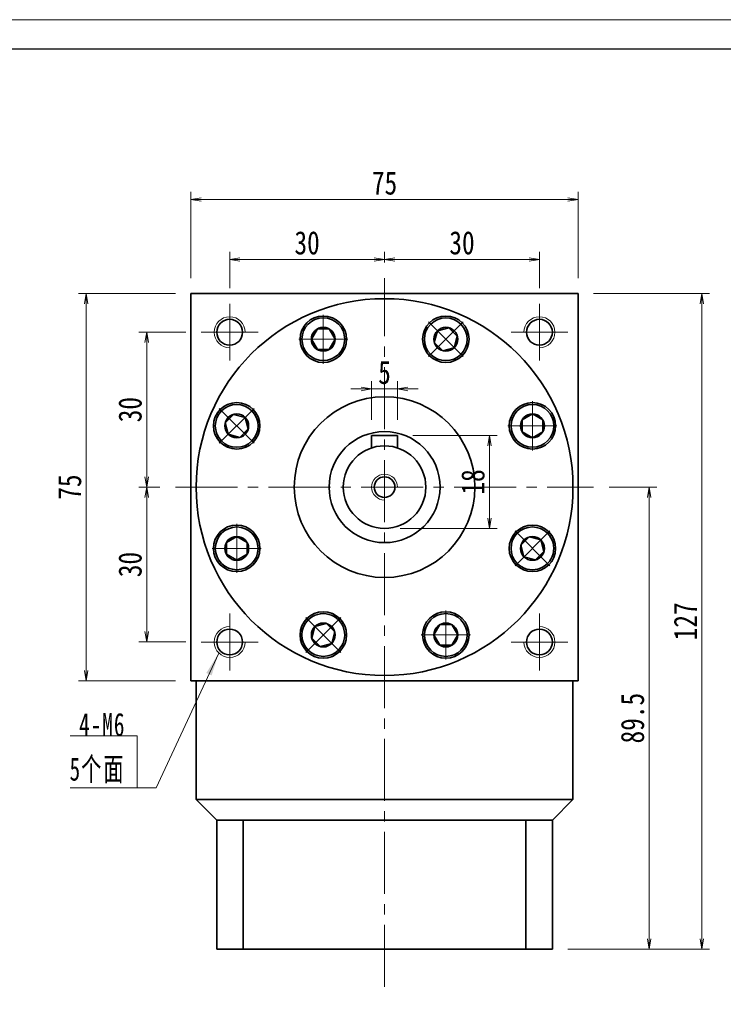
# Model space of a CAD drawing. Header units: millimetres. Extents: x -2 to 495, y 0 to 339.
# Tile 3 of 3: x 228 to 364, y 148 to 339. Entities that reach past the tile are written whole.
import ezdxf

# ---------------------------------------------------------------- set-up
doc = ezdxf.new("R2010")
doc.units = ezdxf.units.MM
doc.linetypes.add('点画线', pattern=[18, 12, -2, 2, -2])
for name, color, linetype, lineweight in [('中心线层', 1, '点画线', 18), ('图框_外框线', 7, 'Continuous', 18), ('尺寸线层', 3, 'Continuous', 18), ('粗实线层', 7, 'Continuous', 35)]:
    doc.layers.add(name, color=color, linetype=linetype, lineweight=lineweight)
doc.styles.add('宋体', font='txt', dxfattribs={"width": 0.8})
doc.styles.add('标准', font='txt', dxfattribs={"width": 0.667})
doc.dimstyles.new('A水平标注$0', dxfattribs={"dimtxt": 3.5, "dimasz": 2, "dimexe": 1.5, "dimexo": 3, "dimgap": 1.1, "dimtad": 1, "dimtoh": 1, "dimdec": 4, "dimdsep": 46, "dimtxsty": '宋体', "dimblk": 'OPEN', "dimcen": 3, "dimclrd": 3, "dimclre": 3, "dimclrt": 6, "dimadec": 0, "dimazin": 0, "dimtm": 1e-09, "dimtfac": 1, "dimtdec": 4, "dimtix": 1, "dimtmove": 0, "dimatfit": 3, "dimldrblk": 'OPEN', "dimfxl": 0, "dimlwd": 13, "dimlwe": 13, "dimarcsym": 0})

# ---------------------------------------------------------------- blocks, each defined once
blk = doc.blocks.new('_Open')
at = {"color": 0, "linetype": 'ByBlock', "lineweight": -2}
for p, q in [((-1, 0.167), (0, 0)), ((-1, -0.167), (0, 0)), ((0, 0), (-1, 0))]:
    blk.add_line(p, q, dxfattribs=at)
blk = doc.blocks.new('*D13')
at = {"layer": 'Defpoints', "color": 0}
for p in [(268.5, 292.31), (298.5, 288.72), (268.5, 283.72)]:
    blk.add_point(p, dxfattribs=at)
at = {"layer": '尺寸线层', "color": 3, "lineweight": 13}
for p, q in [((268.5, 286.72), (268.5, 293.81)), ((298.5, 291.72), (298.5, 293.81)), ((296.5, 292.31), (270.5, 292.31))]:
    blk.add_line(p, q, dxfattribs=at)
at = {"layer": '尺寸线层', "color": 3, "lineweight": 13, "xscale": 2, "yscale": 2, "zscale": 2, "rotation": 180}
blk.add_blockref('_Open', (268.5, 292.31), dxfattribs=at)
at = {"layer": '尺寸线层', "color": 3, "lineweight": 13, "xscale": 2, "yscale": 2, "zscale": 2}
blk.add_blockref('_Open', (298.5, 292.31), dxfattribs=at)
at = {"layer": '尺寸线层', "color": 6, "insert": (283.5, 295.51), "char_height": 4.5, "attachment_point": 5, "style": '宋体'}
blk.add_mtext('30', dxfattribs=at)
blk = doc.blocks.new('*D14')
at = {"layer": 'Defpoints', "color": 0}
for p in [(328.5, 292.31), (298.5, 288.72), (328.5, 283.72)]:
    blk.add_point(p, dxfattribs=at)
at = {"layer": '尺寸线层', "color": 3, "lineweight": 13}
for p, q in [((298.5, 291.72), (298.5, 293.81)), ((328.5, 286.72), (328.5, 293.81)), ((300.5, 292.31), (326.5, 292.31))]:
    blk.add_line(p, q, dxfattribs=at)
at = {"layer": '尺寸线层', "color": 3, "lineweight": 13, "xscale": 2, "yscale": 2, "zscale": 2}
for p, rotation in [((298.5, 292.31), 179.9999999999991), ((328.5, 292.31), 359.9999999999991)]:
    blk.add_blockref('_Open', p, dxfattribs=dict(at, rotation=rotation))
at = {"layer": '尺寸线层', "color": 6, "insert": (313.5, 295.51), "char_height": 4.5, "attachment_point": 5, "style": '宋体'}
blk.add_mtext('30', dxfattribs=at)
blk = doc.blocks.new('*D15')
at = {"layer": 'Defpoints', "color": 0}
for p in [(261, 303.92), (261, 285.72), (336, 285.72)]:
    blk.add_point(p, dxfattribs=at)
at = {"layer": '尺寸线层', "color": 3, "lineweight": 13}
for p, q in [((261, 288.72), (261, 305.42)), ((336, 288.72), (336, 305.42)), ((334, 303.92), (263, 303.92))]:
    blk.add_line(p, q, dxfattribs=at)
at = {"layer": '尺寸线层', "color": 3, "lineweight": 13, "xscale": 2, "yscale": 2, "zscale": 2, "rotation": 180}
blk.add_blockref('_Open', (261, 303.92), dxfattribs=at)
at = {"layer": '尺寸线层', "color": 3, "lineweight": 13, "xscale": 2, "yscale": 2, "zscale": 2}
blk.add_blockref('_Open', (336, 303.92), dxfattribs=at)
at = {"layer": '尺寸线层', "color": 6, "insert": (298.5, 307.09), "char_height": 4.5, "attachment_point": 5, "style": '宋体'}
blk.add_mtext('75', dxfattribs=at)
blk = doc.blocks.new('*D16')
at = {"layer": 'Defpoints', "color": 0}
for p in [(261, 285.72), (240.69, 210.72), (261, 210.72)]:
    blk.add_point(p, dxfattribs=at)
at = {"layer": '尺寸线层', "color": 3, "lineweight": 13}
for p, q in [((258, 285.72), (239.19, 285.72)), ((240.69, 283.72), (240.69, 212.72)), ((258, 210.72), (239.19, 210.72))]:
    blk.add_line(p, q, dxfattribs=at)
at = {"layer": '尺寸线层', "color": 3, "lineweight": 13, "xscale": 2, "yscale": 2, "zscale": 2}
for p, rotation in [((240.69, 285.72), 90), ((240.69, 210.72), 270)]:
    blk.add_blockref('_Open', p, dxfattribs=dict(at, rotation=rotation))
at = {"layer": '尺寸线层', "color": 6, "insert": (237.52, 248.22), "char_height": 4.5, "attachment_point": 5, "rotation": 90, "style": '宋体'}
blk.add_mtext('75', dxfattribs=at)
blk = doc.blocks.new('*D17')
at = {"layer": 'Defpoints', "color": 0}
for p in [(263, 278.22), (252.43, 248.22), (258, 248.22)]:
    blk.add_point(p, dxfattribs=at)
at = {"layer": '尺寸线层', "color": 3, "lineweight": 13}
for p, q in [((260, 278.22), (250.93, 278.22)), ((252.43, 276.22), (252.43, 250.22)), ((255, 248.22), (250.93, 248.22))]:
    blk.add_line(p, q, dxfattribs=at)
at = {"layer": '尺寸线层', "color": 3, "lineweight": 13, "xscale": 2, "yscale": 2, "zscale": 2}
for p, rotation in [((252.43, 278.22), 90), ((252.43, 248.22), 270)]:
    blk.add_blockref('_Open', p, dxfattribs=dict(at, rotation=rotation))
at = {"layer": '尺寸线层', "color": 6, "insert": (249.23, 263.22), "char_height": 4.5, "attachment_point": 5, "rotation": 90, "style": '宋体'}
blk.add_mtext('30', dxfattribs=at)
blk = doc.blocks.new('*D18')
at = {"layer": 'Defpoints', "color": 0}
for p in [(258, 248.22), (252.43, 218.22), (263, 218.22)]:
    blk.add_point(p, dxfattribs=at)
at = {"layer": '尺寸线层', "color": 3, "lineweight": 13}
for p, q in [((255, 248.22), (250.93, 248.22)), ((252.43, 246.22), (252.43, 220.22)), ((260, 218.22), (250.93, 218.22))]:
    blk.add_line(p, q, dxfattribs=at)
at = {"layer": '尺寸线层', "color": 3, "lineweight": 13, "xscale": 2, "yscale": 2, "zscale": 2}
for p, rotation in [((252.43, 248.22), 90), ((252.43, 218.22), 270)]:
    blk.add_blockref('_Open', p, dxfattribs=dict(at, rotation=rotation))
at = {"layer": '尺寸线层', "color": 6, "insert": (249.23, 233.22), "char_height": 4.5, "attachment_point": 5, "rotation": 90, "style": '宋体'}
blk.add_mtext('30', dxfattribs=at)
blk = doc.blocks.new('*X5')
at = {"layer": '尺寸线层', "linetype": 'Continuous'}
blk.add_hatch(color=0, dxfattribs=at).paths.add_polyline_path([(15.81, 26.08), (14.42, 21.77), (13.4, 22.24)], flags=0)
at = {"layer": '尺寸线层', "color": 0, "linetype": 'Continuous'}
blk.add_line((15.81, 26.08), (3.67, 0), dxfattribs=at)
at = {"layer": '尺寸线层', "color": 0}
for p, q in [((0, 10.09), (-12.97, 10.09)), ((0, 0), (0, 10.09)), ((0, 0), (-12.97, 0)), ((3.67, 0), (0, 0))]:
    blk.add_line(p, q, dxfattribs=at)
at = {"layer": '尺寸线层', "color": 0, "insert": (-2.25, 0.9), "char_height": 4.5, "width": 19.9754, "attachment_point": 9, "line_spacing_factor": 1.15057, "style": '标准'}
blk.add_mtext('\\T1.1;4-M6\\P5个面', dxfattribs=at)
blk = doc.blocks.new('*X6')
at = {"layer": '中心线层', "linetype": '点画线', "lineweight": 18}
for p, q in [((0, -4.76), (0, 4.76)), ((-4.76, 0), (4.76, 0))]:
    blk.add_line(p, q, dxfattribs=at)
at = {"layer": '粗实线层'}
for p, q in [((-2.31, 0), (-1.15, 2)), ((-1.15, 2), (1.15, 2)), ((2.31, 0), (1.15, 2)), ((2.31, 0), (1.15, 2)), ((-2.31, 0), (-1.15, -2)), ((2.31, 0), (1.15, -2)), ((-1.15, -2), (1.15, -2))]:
    blk.add_line(p, q, dxfattribs=at)
blk.add_circle((0, 0), 2.31, dxfattribs=at)
for start, end in [(0, 180), (180, 360)]:
    blk.add_arc((0, 0), 4.14, start, end, dxfattribs=at)
blk = doc.blocks.new('*D19')
at = {"layer": 'Defpoints', "color": 0}
for p in [(339, 248.22), (331, 158.72), (349.75, 158.72)]:
    blk.add_point(p, dxfattribs=at)
at = {"layer": '尺寸线层', "color": 3, "lineweight": 13}
for p, q in [((342, 248.22), (351.25, 248.22)), ((349.75, 246.22), (349.75, 160.72)), ((334, 158.72), (351.25, 158.72))]:
    blk.add_line(p, q, dxfattribs=at)
at = {"layer": '尺寸线层', "color": 3, "lineweight": 13, "xscale": 2, "yscale": 2, "zscale": 2}
for p, rotation in [((349.75, 248.22), 90), ((349.75, 158.72), 270)]:
    blk.add_blockref('_Open', p, dxfattribs=dict(at, rotation=rotation))
at = {"layer": '尺寸线层', "color": 6, "insert": (346.55, 203.47), "char_height": 4.5, "attachment_point": 5, "rotation": 90, "style": '宋体'}
blk.add_mtext('89.5', dxfattribs=at)
blk = doc.blocks.new('*D20')
at = {"layer": 'Defpoints', "color": 0}
for p in [(336, 285.72), (331, 158.72), (359.94, 158.72)]:
    blk.add_point(p, dxfattribs=at)
at = {"layer": '尺寸线层', "color": 3, "lineweight": 13}
for p, q in [((339, 285.72), (361.44, 285.72)), ((359.94, 283.72), (359.94, 160.72)), ((334, 158.72), (361.44, 158.72))]:
    blk.add_line(p, q, dxfattribs=at)
at = {"layer": '尺寸线层', "color": 3, "lineweight": 13, "xscale": 2, "yscale": 2, "zscale": 2}
for p, rotation in [((359.94, 285.72), 90), ((359.94, 158.72), 270)]:
    blk.add_blockref('_Open', p, dxfattribs=dict(at, rotation=rotation))
at = {"layer": '尺寸线层', "color": 6, "insert": (356.76, 222.22), "char_height": 4.5, "attachment_point": 5, "rotation": 90, "style": '宋体'}
blk.add_mtext('127', dxfattribs=at)
blk = doc.blocks.new('*D21')
at = {"layer": 'Defpoints', "color": 0}
for p in [(301, 258.22), (298.5, 240.22), (318.84, 240.22)]:
    blk.add_point(p, dxfattribs=at)
at = {"layer": '尺寸线层', "color": 3, "lineweight": 13}
for p, q in [((304, 258.22), (320.34, 258.22)), ((318.84, 256.22), (318.84, 242.22)), ((301.5, 240.22), (320.34, 240.22))]:
    blk.add_line(p, q, dxfattribs=at)
at = {"layer": '尺寸线层', "color": 3, "lineweight": 13, "xscale": 2, "yscale": 2, "zscale": 2}
for p, rotation in [((318.84, 258.22), 90), ((318.84, 240.22), 270)]:
    blk.add_blockref('_Open', p, dxfattribs=dict(at, rotation=rotation))
at = {"layer": '尺寸线层', "color": 6, "insert": (315.64, 249.22), "char_height": 4.5, "attachment_point": 5, "rotation": 90, "style": '宋体'}
blk.add_mtext('18', dxfattribs=at)
blk = doc.blocks.new('*D22')
at = {"layer": 'Defpoints', "color": 0}
for p in [(296, 267.23), (296, 258.22), (301, 258.22)]:
    blk.add_point(p, dxfattribs=at)
at = {"layer": '尺寸线层', "color": 3, "lineweight": 13}
for p, q in [((294, 267.23), (292, 267.23)), ((296, 261.22), (296, 268.73)), ((301, 267.23), (296, 267.23)), ((301, 261.22), (301, 268.73)), ((303, 267.23), (305, 267.23))]:
    blk.add_line(p, q, dxfattribs=at)
at = {"layer": '尺寸线层', "color": 3, "lineweight": 13, "xscale": 2, "yscale": 2, "zscale": 2}
blk.add_blockref('_Open', (296, 267.23), dxfattribs=at)
at = {"layer": '尺寸线层', "color": 3, "lineweight": 13, "xscale": 2, "yscale": 2, "zscale": 2, "rotation": 180}
blk.add_blockref('_Open', (301, 267.23), dxfattribs=at)
at = {"layer": '尺寸线层', "color": 6, "insert": (298.5, 270.41), "char_height": 4.5, "attachment_point": 5, "style": '宋体'}
blk.add_mtext('5', dxfattribs=at)

msp = doc.modelspace()

# ---------------------------------------------------------------- linework, layer by layer
at = {"layer": '中心线层'}
for p, q in [((298.50098, 151.43151), (298.50098, 288.7162)), ((268.50098, 272.7162), (268.50098, 283.7162)), ((328.50098, 283.7162), (328.50098, 272.7162)), ((263.00098, 278.2162), (274.00098, 278.2162)), ((323.00098, 278.2162), (334.00098, 278.2162)), ((258.00098, 248.2162), (339.00098, 248.2162)), ((268.50098, 212.7162), (268.50098, 223.7162)), ((328.50098, 223.7162), (328.50098, 212.7162)), ((274.00098, 218.2162), (263.00098, 218.2162)), ((334.00098, 218.2162), (323.00098, 218.2162))]:
    msp.add_line(p, q, dxfattribs=at)
at = {"layer": '粗实线层'}
for p, q in [((261.00098, 285.7162), (336.00098, 285.7162)), ((261.00098, 284.8162), (261.00098, 285.7162)), ((261.00098, 285.7162), (261.00098, 210.7162)), ((336.00098, 285.7162), (336.00098, 210.7162)), ((301.00098, 258.2162), (296.00098, 258.2162)), ((296.00098, 258.2162), (296.00098, 255.81554)), ((301.00098, 258.2162), (301.00098, 255.81554)), ((261.00098, 210.7162), (336.00098, 210.7162)), ((262.00098, 187.7162), (262.00098, 210.7162)), ((335.00098, 187.7162), (335.00098, 210.7162)), ((262.00098, 187.7162), (335.00098, 187.7162)), ((266.00098, 183.7162), (262.00098, 187.7162)), ((331.00098, 183.7162), (335.00098, 187.7162)), ((266.00098, 183.7162), (266.00098, 158.7162)), ((331.00098, 183.7162), (266.00098, 183.7162)), ((271.11485, 158.7162), (271.11485, 183.7162)), ((325.8871, 158.7162), (325.8871, 183.7162)), ((331.00098, 158.7162), (331.00098, 183.7162)), ((266.00098, 158.7162), (331.00098, 158.7162))]:
    msp.add_line(p, q, dxfattribs=at)
for centre, radius in [((268.50098, 278.2162), 2.5), ((286.63779, 276.85647), 4.5), ((310.36416, 276.85647), 4.5), ((328.50098, 278.2162), 2.5), ((298.50098, 248.2162), 17.5), ((269.86071, 260.07939), 4.5), ((327.14124, 260.07939), 4.5), ((298.50098, 248.2162), 10.75), ((298.50098, 248.2162), 8), ((298.50098, 248.2162), 2), ((269.86071, 236.35301), 4.5), ((327.14124, 236.35301), 4.5), ((286.63779, 219.57593), 4.5), ((310.36416, 219.57593), 4.5), ((268.50098, 218.2162), 2.5), ((328.50098, 218.2162), 2.5)]:
    msp.add_circle(centre, radius, dxfattribs=at)
at = {"layer": '粗实线层', "lineweight": 18}
for centre, radius, start, end in [((268.50098, 278.2162), 3, 360, 270), ((328.50098, 278.2162), 3, 270, 180), ((298.50098, 248.2162), 2.5, 0, 270), ((268.50098, 218.2162), 3, 90, 360), ((328.50098, 218.2162), 3, 180, 90)]:
    msp.add_arc(centre, radius, start, end, dxfattribs=at)

# ---------------------------------------------------------------- block references
at = {"layer": '尺寸线层'}
msp.add_blockref('*X5', (250.5718, 189.96993), dxfattribs=at)

# ---------------------------------------------------------------- dimensions: what is measured, and where the dimension line sits
for base, p1, p2, picture, middle in [((261.00098, 303.91874), (336.00098, 285.7162), (261.00098, 285.7162), '*D15', (298.50098, 307.09332)), ((268.50098, 292.30882), (298.50098, 288.7162), (268.50098, 283.7162), '*D13', (283.50098, 295.50854)), ((328.50098, 292.30882), (298.50098, 288.7162), (328.50098, 283.7162), '*D14', (313.50098, 295.50854)), ((296.00098, 267.23442), (301.00098, 258.2162), (296.00098, 258.2162), '*D22', (298.50098, 270.40901))]:
    dim = msp.add_linear_dim(base=base, p1=p1, p2=p2, dimstyle='A水平标注$0', override={"dimtxt": 4.5, "dimgap": 1, "dimblk": 'Open', "dimtfill": 1, "dimtfillclr": 256}, dxfattribs=at)
    dim.commit()
    dim.dimension.update_dxf_attribs({"geometry": picture, "text_midpoint": middle})
for base, p1, p2, picture, middle in [((240.6945, 210.7162), (261.00098, 285.7162), (261.00098, 210.7162), '*D16', (237.51992, 248.2162)), ((252.42859, 248.2162), (263.00098, 278.2162), (258.00098, 248.2162), '*D17', (249.22887, 263.2162)), ((318.84241, 240.2162), (301.00098, 258.2162), (298.50098, 240.2162), '*D21', (315.64269, 249.2162)), ((252.42859, 218.2162), (258.00098, 248.2162), (263.00098, 218.2162), '*D18', (249.22887, 233.2162))]:
    dim = msp.add_linear_dim(base=base, p1=p1, p2=p2, angle=270, dimstyle='A水平标注$0', override={"dimtxt": 4.5, "dimgap": 1, "dimblk": 'Open', "dimtfill": 1, "dimtfillclr": 256}, dxfattribs=at)
    dim.commit()
    dim.dimension.update_dxf_attribs({"geometry": picture, "text_midpoint": middle})

# ---------------------------------------------------------------- next in the draw order: wipeouts: each hides what was drawn before it
for points in [[(290.77779, 276.85647), (290.77772, 276.88073), (290.77751, 276.90499), (290.77715, 276.92925), (290.77665, 276.95351), (290.77601, 276.97776), (290.77523, 277.00201), (290.77431, 277.02626), (290.77324, 277.0505), (290.77203, 277.07473), (290.77068, 277.09896), (290.76919, 277.12318), (290.76756, 277.14738), (290.76578, 277.17158), (290.76386, 277.19577), (290.7618, 277.21994), (290.7596, 277.24411), (290.75726, 277.26826), (290.75478, 277.29239), (290.75215, 277.31651), (290.74938, 277.34062), (290.74647, 277.36471), (290.74343, 277.38878), (290.74024, 277.41283), (290.7369, 277.43686), (290.73343, 277.46088), (290.72982, 277.48487), (290.72607, 277.50884), (290.72217, 277.53279), (290.71814, 277.55671), (290.71397, 277.58062), (290.71397, 277.58062), (290.6759, 277.7693), (290.6291, 277.95602), (290.57368, 278.14036), (290.50975, 278.32192), (290.43744, 278.50031), (290.35693, 278.67515), (290.26837, 278.84606), (290.17196, 279.01267), (290.06792, 279.17462), (289.95646, 279.33155), (289.83782, 279.48313), (289.71227, 279.62904), (289.58007, 279.76895), (289.44151, 279.90257), (289.29689, 280.0296), (289.14652, 280.14977), (288.99073, 280.26283), (288.82985, 280.36851), (288.66423, 280.46661), (288.49423, 280.5569), (288.32022, 280.63919), (288.14257, 280.71331), (287.96167, 280.77909), (287.7779, 280.83638), (287.59168, 280.88508), (287.40338, 280.92506), (287.21344, 280.95625), (287.02225, 280.97858), (286.83023, 280.99199), (286.63779, 280.99647), (286.63779, 280.99647), (286.44535, 280.99199), (286.25333, 280.97858), (286.06214, 280.95625), (285.8722, 280.92506), (285.6839, 280.88508), (285.49768, 280.83638), (285.31391, 280.77909), (285.13301, 280.71331), (284.95536, 280.63919), (284.78135, 280.5569), (284.61135, 280.46661), (284.44573, 280.36851), (284.28485, 280.26283), (284.12906, 280.14977), (283.97869, 280.0296), (283.83407, 279.90257), (283.69551, 279.76895), (283.56331, 279.62904), (283.43776, 279.48313), (283.31912, 279.33155), (283.20766, 279.17462), (283.10362, 279.01267), (283.00721, 278.84606), (282.91865, 278.67515), (282.83814, 278.50031), (282.76583, 278.32192), (282.7019, 278.14036), (282.64648, 277.95602), (282.59968, 277.7693), (282.56161, 277.58062), (282.56161, 277.58062), (282.55744, 277.55671), (282.55341, 277.53279), (282.54951, 277.50884), (282.54576, 277.48487), (282.54215, 277.46088), (282.53868, 277.43686), (282.53534, 277.41283), (282.53215, 277.38878), (282.52911, 277.36471), (282.5262, 277.34062), (282.52343, 277.31651), (282.5208, 277.29239), (282.51832, 277.26826), (282.51598, 277.24411), (282.51378, 277.21994), (282.51172, 277.19577), (282.5098, 277.17158), (282.50802, 277.14738), (282.50639, 277.12318), (282.5049, 277.09896), (282.50355, 277.07473), (282.50234, 277.0505), (282.50127, 277.02626), (282.50035, 277.00201), (282.49957, 276.97776), (282.49893, 276.95351), (282.49843, 276.92925), (282.49807, 276.90499), (282.49786, 276.88073), (282.49779, 276.85647), (282.49779, 276.85647), (282.50346, 276.63979), (282.52047, 276.42372), (282.54876, 276.20883), (282.58826, 275.99571), (282.63886, 275.78495), (282.70042, 275.57714), (282.77277, 275.37282), (282.85571, 275.17258), (282.94902, 274.97694), (283.05244, 274.78647), (283.16569, 274.60166), (283.28846, 274.42303), (283.42041, 274.25108), (283.56117, 274.08626), (283.71037, 273.92904), (283.86759, 273.77985), (284.0324, 273.63908), (284.20436, 273.50714), (284.38298, 273.38437), (284.56779, 273.27112), (284.75827, 273.1677), (284.9539, 273.07439), (285.15415, 272.99144), (285.35846, 272.91909), (285.56628, 272.85753), (285.77704, 272.80693), (285.99015, 272.76744), (286.20504, 272.73914), (286.42112, 272.72214), (286.63779, 272.71647), (286.63779, 272.71647), (286.85446, 272.72214), (287.07054, 272.73914), (287.28543, 272.76744), (287.49854, 272.80693), (287.7093, 272.85753), (287.91712, 272.91909), (288.12143, 272.99144), (288.32168, 273.07439), (288.51731, 273.1677), (288.70779, 273.27112), (288.8926, 273.38437), (289.07122, 273.50714), (289.24318, 273.63908), (289.40799, 273.77985), (289.56521, 273.92904), (289.71441, 274.08626), (289.85517, 274.25108), (289.98712, 274.42303), (290.10989, 274.60166), (290.22314, 274.78647), (290.32656, 274.97694), (290.41987, 275.17258), (290.50281, 275.37282), (290.57516, 275.57714), (290.63672, 275.78495), (290.68732, 275.99571), (290.72682, 276.20883), (290.75511, 276.42372), (290.77212, 276.63979)], [(313.29158, 273.92904), (313.30869, 273.94625), (313.3257, 273.96356), (313.3426, 273.98096), (313.3594, 273.99847), (313.3761, 274.01607), (313.39269, 274.03377), (313.40918, 274.05157), (313.42557, 274.06946), (313.44185, 274.08745), (313.45803, 274.10554), (313.4741, 274.12372), (313.49006, 274.14199), (313.50591, 274.16036), (313.52166, 274.17882), (313.5373, 274.19737), (313.55283, 274.21601), (313.56825, 274.23474), (313.58356, 274.25356), (313.59876, 274.27248), (313.61385, 274.29148), (313.62882, 274.31057), (313.64369, 274.32974), (313.65844, 274.34901), (313.67308, 274.36836), (313.6876, 274.38779), (313.70201, 274.40731), (313.71631, 274.42692), (313.73049, 274.4466), (313.74456, 274.46637), (313.75851, 274.48623), (313.75851, 274.48623), (313.86501, 274.64656), (313.96395, 274.81168), (314.0551, 274.98122), (314.13828, 275.15481), (314.2133, 275.33208), (314.28, 275.51264), (314.33823, 275.69611), (314.38787, 275.88209), (314.42881, 276.07018), (314.46096, 276.25996), (314.48426, 276.45104), (314.49866, 276.64299), (314.50411, 276.8354), (314.50061, 277.02786), (314.48818, 277.21994), (314.46682, 277.41125), (314.4366, 277.60135), (314.39757, 277.78984), (314.34983, 277.97631), (314.29347, 278.16037), (314.22861, 278.3416), (314.1554, 278.51962), (314.074, 278.69405), (313.98457, 278.86451), (313.88732, 279.03062), (313.78245, 279.19204), (313.67019, 279.34841), (313.55079, 279.49938), (313.42449, 279.64465), (313.29158, 279.78389), (313.29158, 279.78389), (313.15235, 279.9168), (313.00708, 280.04309), (312.8561, 280.1625), (312.69974, 280.27475), (312.53832, 280.37962), (312.37221, 280.47687), (312.20175, 280.5663), (312.02732, 280.64771), (311.8493, 280.72092), (311.66806, 280.78577), (311.48401, 280.84213), (311.29754, 280.88988), (311.10904, 280.9289), (310.91894, 280.95913), (310.72764, 280.98048), (310.53555, 280.99292), (310.3431, 280.99641), (310.15068, 280.99096), (309.95873, 280.97657), (309.76766, 280.95327), (309.57788, 280.92111), (309.38979, 280.88017), (309.20381, 280.83053), (309.02034, 280.7723), (308.83978, 280.7056), (308.66251, 280.63058), (308.48892, 280.54741), (308.31938, 280.45625), (308.15426, 280.35731), (307.99392, 280.25081), (307.99392, 280.25081), (307.97407, 280.23686), (307.9543, 280.22279), (307.93461, 280.20861), (307.91501, 280.19432), (307.89549, 280.1799), (307.87605, 280.16538), (307.8567, 280.15074), (307.83744, 280.13599), (307.81826, 280.12112), (307.79918, 280.10615), (307.78017, 280.09106), (307.76126, 280.07586), (307.74244, 280.06055), (307.72371, 280.04513), (307.70506, 280.0296), (307.68651, 280.01396), (307.66805, 279.99822), (307.64969, 279.98236), (307.63141, 279.9664), (307.61323, 279.95033), (307.59515, 279.93415), (307.57716, 279.91787), (307.55927, 279.90149), (307.54147, 279.885), (307.52377, 279.8684), (307.50617, 279.8517), (307.48866, 279.8349), (307.47125, 279.818), (307.45395, 279.80099), (307.43674, 279.78389), (307.43674, 279.78389), (307.28754, 279.62667), (307.14678, 279.46185), (307.01483, 279.2899), (306.89207, 279.11127), (306.77882, 278.92647), (306.6754, 278.73599), (306.58208, 278.54036), (306.49914, 278.34011), (306.42679, 278.1358), (306.36523, 277.92798), (306.31463, 277.71722), (306.27513, 277.5041), (306.24684, 277.28921), (306.22984, 277.07314), (306.22416, 276.85647), (306.22984, 276.63979), (306.24684, 276.42372), (306.27513, 276.20883), (306.31463, 275.99571), (306.36523, 275.78495), (306.42679, 275.57714), (306.49914, 275.37282), (306.58208, 275.17258), (306.6754, 274.97694), (306.77882, 274.78647), (306.89207, 274.60166), (307.01483, 274.42303), (307.14678, 274.25108), (307.28754, 274.08626), (307.43674, 273.92904), (307.43674, 273.92904), (307.59396, 273.77985), (307.75878, 273.63908), (307.93073, 273.50714), (308.10936, 273.38437), (308.29416, 273.27112), (308.48464, 273.1677), (308.68027, 273.07439), (308.88052, 272.99144), (309.08483, 272.91909), (309.29265, 272.85753), (309.50341, 272.80693), (309.71652, 272.76744), (309.93142, 272.73914), (310.14749, 272.72214), (310.36416, 272.71647), (310.58083, 272.72214), (310.79691, 272.73914), (311.0118, 272.76744), (311.22492, 272.80693), (311.43567, 272.85753), (311.64349, 272.91909), (311.84781, 272.99144), (312.04805, 273.07439), (312.24368, 273.1677), (312.43416, 273.27112), (312.61897, 273.38437), (312.79759, 273.50714), (312.96955, 273.63908), (313.13436, 273.77985)], [(272.78813, 263.00681), (272.77093, 263.02391), (272.75362, 263.04092), (272.73621, 263.05782), (272.71871, 263.07462), (272.70111, 263.09132), (272.6834, 263.10792), (272.66561, 263.12441), (272.64771, 263.14079), (272.62972, 263.15708), (272.61164, 263.17325), (272.59346, 263.18932), (272.57519, 263.20528), (272.55682, 263.22114), (272.53836, 263.23688), (272.51981, 263.25252), (272.50117, 263.26805), (272.48244, 263.28347), (272.46361, 263.29878), (272.4447, 263.31398), (272.4257, 263.32907), (272.40661, 263.34405), (272.38743, 263.35891), (272.36817, 263.37366), (272.34882, 263.3883), (272.32938, 263.40283), (272.30986, 263.41724), (272.29026, 263.43153), (272.27057, 263.44571), (272.2508, 263.45978), (272.23095, 263.47373), (272.23095, 263.47373), (272.07061, 263.58023), (271.90549, 263.67917), (271.73596, 263.77033), (271.56237, 263.8535), (271.3851, 263.92852), (271.20453, 263.99522), (271.02106, 264.05345), (270.83508, 264.10309), (270.647, 264.14403), (270.45721, 264.17619), (270.26614, 264.19949), (270.07419, 264.21388), (269.88178, 264.21933), (269.68932, 264.21584), (269.49723, 264.2034), (269.30593, 264.18205), (269.11583, 264.15182), (268.92734, 264.1128), (268.74086, 264.06505), (268.55681, 264.00869), (268.37558, 263.94384), (268.19755, 263.87063), (268.02312, 263.78922), (267.85267, 263.6998), (267.68655, 263.60254), (267.52514, 263.49767), (267.36877, 263.38542), (267.21779, 263.26601), (267.07253, 263.13972), (266.93329, 263.00681), (266.93329, 263.00681), (266.80038, 262.86757), (266.67409, 262.7223), (266.55468, 262.57133), (266.44242, 262.41496), (266.33755, 262.25355), (266.2403, 262.08743), (266.15088, 261.91697), (266.06947, 261.74255), (265.99626, 261.56452), (265.93141, 261.38329), (265.87504, 261.19923), (265.8273, 261.01276), (265.78827, 260.82427), (265.75805, 260.63417), (265.7367, 260.44286), (265.72426, 260.25078), (265.72076, 260.05832), (265.72622, 259.86591), (265.74061, 259.67396), (265.76391, 259.48288), (265.79606, 259.2931), (265.83701, 259.10501), (265.88665, 258.91904), (265.94488, 258.73557), (266.01158, 258.555), (266.08659, 258.37773), (266.16977, 258.20414), (266.26093, 258.0346), (266.35986, 257.86949), (266.46637, 257.70915), (266.46637, 257.70915), (266.48032, 257.68929), (266.49438, 257.66952), (266.50856, 257.64984), (266.52286, 257.63023), (266.53727, 257.61071), (266.5518, 257.59128), (266.56644, 257.57193), (266.58119, 257.55266), (266.59605, 257.53349), (266.61103, 257.5144), (266.62612, 257.4954), (266.64132, 257.47649), (266.65663, 257.45766), (266.67205, 257.43893), (266.68758, 257.42029), (266.70321, 257.40174), (266.71896, 257.38328), (266.73482, 257.36491), (266.75078, 257.34664), (266.76685, 257.32846), (266.78302, 257.31037), (266.7993, 257.29238), (266.81569, 257.27449), (266.83218, 257.25669), (266.84877, 257.23899), (266.86547, 257.22139), (266.88227, 257.20388), (266.89918, 257.18648), (266.91618, 257.16917), (266.93329, 257.15196), (266.93329, 257.15196), (267.09051, 257.00277), (267.25532, 256.862), (267.42728, 256.73006), (267.60591, 256.60729), (267.79071, 256.49404), (267.98119, 256.39062), (268.17682, 256.29731), (268.37707, 256.21436), (268.58138, 256.14201), (268.7892, 256.08045), (268.99996, 256.02986), (269.21307, 255.99036), (269.42796, 255.96207), (269.64404, 255.94506), (269.86071, 255.93939), (270.07738, 255.94506), (270.29346, 255.96207), (270.50835, 255.99036), (270.72147, 256.02986), (270.93222, 256.08045), (271.14004, 256.14201), (271.34435, 256.21436), (271.5446, 256.29731), (271.74023, 256.39062), (271.93071, 256.49404), (272.11552, 256.60729), (272.29414, 256.73006), (272.4661, 256.862), (272.63091, 257.00277), (272.78813, 257.15196), (272.78813, 257.15196), (272.93733, 257.30919), (273.0781, 257.474), (273.21004, 257.64596), (273.33281, 257.82458), (273.44606, 258.00939), (273.54948, 258.19987), (273.64279, 258.3955), (273.72573, 258.59574), (273.79808, 258.80006), (273.85964, 259.00788), (273.91024, 259.21863), (273.94974, 259.43175), (273.97803, 259.64664), (273.99504, 259.86272), (274.00071, 260.07939), (273.99504, 260.29606), (273.97803, 260.51213), (273.94974, 260.72703), (273.91024, 260.94014), (273.85964, 261.1509), (273.79808, 261.35872), (273.72573, 261.56303), (273.64279, 261.76328), (273.54948, 261.95891), (273.44606, 262.14939), (273.33281, 262.33419), (273.21004, 262.51282), (273.0781, 262.68477), (272.93733, 262.84959)], [(327.14124, 255.93939), (327.1655, 255.93946), (327.18977, 255.93967), (327.21403, 255.94003), (327.23829, 255.94052), (327.26254, 255.94116), (327.28679, 255.94195), (327.31104, 255.94287), (327.33528, 255.94394), (327.35951, 255.94514), (327.38373, 255.94649), (327.40795, 255.94799), (327.43216, 255.94962), (327.45636, 255.9514), (327.48055, 255.95331), (327.50472, 255.95537), (327.52888, 255.95757), (327.55303, 255.95992), (327.57717, 255.9624), (327.60129, 255.96503), (327.62539, 255.96779), (327.64948, 255.9707), (327.67355, 255.97375), (327.69761, 255.97694), (327.72164, 255.98027), (327.74565, 255.98374), (327.76965, 255.98736), (327.79362, 255.99111), (327.81757, 255.995), (327.84149, 255.99904), (327.86539, 256.00321), (327.86539, 256.00321), (328.05408, 256.04128), (328.24079, 256.08807), (328.42513, 256.1435), (328.60669, 256.20743), (328.78509, 256.27973), (328.95993, 256.36025), (329.13084, 256.44881), (329.29745, 256.54521), (329.45939, 256.64926), (329.61633, 256.76072), (329.76791, 256.87935), (329.91382, 257.00491), (330.05373, 257.13711), (330.18735, 257.27567), (330.31438, 257.42029), (330.43455, 257.57066), (330.5476, 257.72645), (330.65329, 257.88733), (330.75139, 258.05295), (330.84168, 258.22295), (330.92397, 258.39696), (330.99808, 258.57461), (331.06386, 258.75551), (331.12116, 258.93927), (331.16985, 259.1255), (331.20984, 259.31379), (331.24103, 259.50374), (331.26335, 259.69493), (331.27677, 259.88695), (331.28124, 260.07939), (331.28124, 260.07939), (331.27677, 260.27182), (331.26335, 260.46385), (331.24103, 260.65504), (331.20984, 260.84498), (331.16985, 261.03327), (331.12116, 261.2195), (331.06386, 261.40326), (330.99808, 261.58417), (330.92397, 261.76182), (330.84168, 261.93583), (330.75139, 262.10583), (330.65329, 262.27144), (330.5476, 262.43232), (330.43455, 262.58812), (330.31438, 262.73849), (330.18735, 262.88311), (330.05373, 263.02167), (329.91382, 263.15387), (329.76791, 263.27942), (329.61633, 263.39805), (329.45939, 263.50951), (329.29745, 263.61356), (329.13084, 263.70997), (328.95993, 263.79852), (328.78509, 263.87904), (328.60669, 263.95134), (328.42513, 264.01528), (328.24079, 264.0707), (328.05408, 264.1175), (327.86539, 264.15556), (327.86539, 264.15556), (327.84149, 264.15974), (327.81757, 264.16377), (327.79362, 264.16766), (327.76965, 264.17142), (327.74565, 264.17503), (327.72164, 264.1785), (327.69761, 264.18183), (327.67355, 264.18502), (327.64948, 264.18807), (327.62539, 264.19098), (327.60129, 264.19375), (327.57717, 264.19637), (327.55303, 264.19886), (327.52888, 264.2012), (327.50472, 264.2034), (327.48055, 264.20546), (327.45636, 264.20738), (327.43216, 264.20915), (327.40795, 264.21079), (327.38373, 264.21228), (327.35951, 264.21363), (327.33528, 264.21484), (327.31104, 264.2159), (327.28679, 264.21683), (327.26254, 264.21761), (327.23829, 264.21825), (327.21403, 264.21875), (327.18977, 264.2191), (327.1655, 264.21932), (327.14124, 264.21939), (327.14124, 264.21939), (326.92457, 264.21371), (326.70849, 264.19671), (326.4936, 264.16842), (326.28049, 264.12892), (326.06973, 264.07832), (325.86191, 264.01676), (325.6576, 263.94441), (325.45735, 263.86146), (325.26172, 263.76815), (325.07124, 263.66473), (324.88644, 263.55148), (324.70781, 263.42872), (324.53586, 263.29677), (324.37104, 263.15601), (324.21382, 263.00681), (324.06462, 262.84959), (323.92386, 262.68477), (323.79191, 262.51282), (323.66915, 262.33419), (323.5559, 262.14939), (323.45247, 261.95891), (323.35916, 261.76328), (323.27622, 261.56303), (323.20387, 261.35872), (323.14231, 261.1509), (323.09171, 260.94014), (323.05221, 260.72703), (323.02392, 260.51213), (323.00692, 260.29606), (323.00124, 260.07939), (323.00124, 260.07939), (323.00692, 259.86272), (323.02392, 259.64664), (323.05221, 259.43175), (323.09171, 259.21863), (323.14231, 259.00788), (323.20387, 258.80006), (323.27622, 258.59574), (323.35916, 258.3955), (323.45247, 258.19987), (323.5559, 258.00939), (323.66915, 257.82458), (323.79191, 257.64596), (323.92386, 257.474), (324.06462, 257.30919), (324.21382, 257.15196), (324.37104, 257.00277), (324.53586, 256.862), (324.70781, 256.73006), (324.88644, 256.60729), (325.07124, 256.49404), (325.26172, 256.39062), (325.45735, 256.29731), (325.6576, 256.21436), (325.86191, 256.14201), (326.06973, 256.08045), (326.28049, 256.02986), (326.4936, 255.99036), (326.70849, 255.96207), (326.92457, 255.94506)], [(269.86071, 240.49301), (269.83645, 240.49294), (269.81219, 240.49273), (269.78793, 240.49237), (269.76367, 240.49188), (269.73941, 240.49124), (269.71516, 240.49045), (269.69092, 240.48953), (269.66668, 240.48846), (269.64244, 240.48726), (269.61822, 240.48591), (269.594, 240.48441), (269.56979, 240.48278), (269.5456, 240.481), (269.52141, 240.47909), (269.49723, 240.47703), (269.47307, 240.47483), (269.44892, 240.47248), (269.42478, 240.47), (269.40066, 240.46737), (269.37656, 240.46461), (269.35247, 240.4617), (269.3284, 240.45865), (269.30435, 240.45546), (269.28031, 240.45213), (269.2563, 240.44866), (269.23231, 240.44504), (269.20834, 240.44129), (269.18439, 240.4374), (269.16046, 240.43336), (269.13656, 240.42919), (269.13656, 240.42919), (268.94787, 240.39112), (268.76116, 240.34433), (268.57682, 240.2889), (268.39526, 240.22497), (268.21686, 240.15267), (268.04202, 240.07215), (267.87112, 239.98359), (267.70451, 239.88719), (267.54256, 239.78314), (267.38563, 239.67168), (267.23404, 239.55305), (267.08814, 239.42749), (266.94822, 239.29529), (266.81461, 239.15673), (266.68758, 239.01211), (266.5674, 238.86174), (266.45435, 238.70595), (266.34866, 238.54507), (266.25057, 238.37945), (266.16028, 238.20945), (266.07798, 238.03544), (266.00387, 237.85779), (265.93809, 237.67689), (265.88079, 237.49313), (265.8321, 237.3069), (265.79212, 237.11861), (265.76093, 236.92866), (265.7386, 236.73747), (265.72519, 236.54545), (265.72071, 236.35301), (265.72071, 236.35301), (265.72519, 236.16058), (265.7386, 235.96855), (265.76093, 235.77736), (265.79212, 235.58742), (265.8321, 235.39913), (265.88079, 235.2129), (265.93809, 235.02914), (266.00387, 234.84823), (266.07798, 234.67058), (266.16028, 234.49657), (266.25057, 234.32657), (266.34866, 234.16096), (266.45435, 234.00008), (266.5674, 233.84428), (266.68758, 233.69391), (266.81461, 233.54929), (266.94822, 233.41073), (267.08814, 233.27853), (267.23404, 233.15298), (267.38563, 233.03435), (267.54256, 232.92288), (267.70451, 232.81884), (267.87112, 232.72243), (268.04202, 232.63388), (268.21686, 232.55336), (268.39526, 232.48106), (268.57682, 232.41712), (268.76116, 232.3617), (268.94787, 232.3149), (269.13656, 232.27684), (269.13656, 232.27684), (269.16046, 232.27266), (269.18439, 232.26863), (269.20834, 232.26474), (269.23231, 232.26098), (269.2563, 232.25737), (269.28031, 232.2539), (269.30435, 232.25057), (269.3284, 232.24738), (269.35247, 232.24433), (269.37656, 232.24142), (269.40066, 232.23865), (269.42478, 232.23603), (269.44892, 232.23354), (269.47307, 232.2312), (269.49723, 232.229), (269.52141, 232.22694), (269.5456, 232.22502), (269.56979, 232.22325), (269.594, 232.22161), (269.61822, 232.22012), (269.64244, 232.21877), (269.66668, 232.21756), (269.69092, 232.2165), (269.71516, 232.21557), (269.73941, 232.21479), (269.76367, 232.21415), (269.78793, 232.21365), (269.81219, 232.2133), (269.83645, 232.21308), (269.86071, 232.21301), (269.86071, 232.21301), (270.07738, 232.21869), (270.29346, 232.23569), (270.50835, 232.26398), (270.72147, 232.30348), (270.93222, 232.35408), (271.14004, 232.41564), (271.34435, 232.48799), (271.5446, 232.57094), (271.74023, 232.66425), (271.93071, 232.76767), (272.11552, 232.88092), (272.29414, 233.00368), (272.4661, 233.13563), (272.63091, 233.27639), (272.78813, 233.42559), (272.93733, 233.58281), (273.0781, 233.74763), (273.21004, 233.91958), (273.33281, 234.09821), (273.44606, 234.28301), (273.54948, 234.47349), (273.64279, 234.66912), (273.72573, 234.86937), (273.79808, 235.07368), (273.85964, 235.2815), (273.91024, 235.49226), (273.94974, 235.70537), (273.97803, 235.92027), (273.99504, 236.13634), (274.00071, 236.35301), (274.00071, 236.35301), (273.99504, 236.56968), (273.97803, 236.78576), (273.94974, 237.00065), (273.91024, 237.21377), (273.85964, 237.42452), (273.79808, 237.63234), (273.72573, 237.83666), (273.64279, 238.0369), (273.54948, 238.23253), (273.44606, 238.42301), (273.33281, 238.60782), (273.21004, 238.78644), (273.0781, 238.9584), (272.93733, 239.12321), (272.78813, 239.28044), (272.63091, 239.42963), (272.4661, 239.5704), (272.29414, 239.70234), (272.11552, 239.82511), (271.93071, 239.93836), (271.74023, 240.04178), (271.5446, 240.13509), (271.34435, 240.21804), (271.14004, 240.29039), (270.93222, 240.35195), (270.72147, 240.40254), (270.50835, 240.44204), (270.29346, 240.47033), (270.07738, 240.48734)], [(324.21382, 233.42559), (324.23103, 233.40849), (324.24833, 233.39148), (324.26574, 233.37458), (324.28324, 233.35778), (324.30085, 233.34108), (324.31855, 233.32448), (324.33635, 233.30799), (324.35424, 233.29161), (324.37223, 233.27532), (324.39031, 233.25915), (324.40849, 233.24308), (324.42677, 233.22712), (324.44513, 233.21126), (324.46359, 233.19552), (324.48214, 233.17988), (324.50078, 233.16435), (324.51952, 233.14893), (324.53834, 233.13362), (324.55725, 233.11842), (324.57625, 233.10333), (324.59534, 233.08835), (324.61452, 233.07349), (324.63378, 233.05874), (324.65313, 233.0441), (324.67257, 233.02957), (324.69209, 233.01516), (324.71169, 233.00087), (324.73138, 232.98669), (324.75115, 232.97262), (324.771, 232.95867), (324.771, 232.95867), (324.93134, 232.85217), (325.09646, 232.75323), (325.266, 232.66207), (325.43959, 232.5789), (325.61686, 232.50388), (325.79742, 232.43718), (325.98089, 232.37895), (326.16687, 232.32931), (326.35495, 232.28837), (326.54474, 232.25621), (326.73581, 232.23291), (326.92776, 232.21852), (327.12018, 232.21307), (327.31263, 232.21656), (327.50472, 232.229), (327.69602, 232.25035), (327.88612, 232.28058), (328.07462, 232.3196), (328.26109, 232.36735), (328.44514, 232.42371), (328.62638, 232.48856), (328.8044, 232.56177), (328.97883, 232.64318), (329.14929, 232.7326), (329.3154, 232.82986), (329.47682, 232.93473), (329.63318, 233.04698), (329.78416, 233.16639), (329.92943, 233.29268), (330.06866, 233.42559), (330.06866, 233.42559), (330.20157, 233.56483), (330.32787, 233.71009), (330.44727, 233.86107), (330.55953, 234.01744), (330.6644, 234.17885), (330.76165, 234.34497), (330.85108, 234.51543), (330.93248, 234.68985), (331.00569, 234.86788), (331.07055, 235.04911), (331.12691, 235.23317), (331.17465, 235.41964), (331.21368, 235.60813), (331.2439, 235.79823), (331.26525, 235.98953), (331.27769, 236.18162), (331.28119, 236.37408), (331.27573, 236.56649), (331.26134, 236.75844), (331.23804, 236.94952), (331.20589, 237.1393), (331.16495, 237.32739), (331.11531, 237.51336), (331.05707, 237.69683), (330.99038, 237.8774), (330.91536, 238.05467), (330.83218, 238.22826), (330.74103, 238.3978), (330.64209, 238.56291), (330.53558, 238.72325), (330.53558, 238.72325), (330.52164, 238.74311), (330.50757, 238.76288), (330.49339, 238.78256), (330.47909, 238.80217), (330.46468, 238.82169), (330.45016, 238.84112), (330.43552, 238.86047), (330.42077, 238.87974), (330.4059, 238.89891), (330.39092, 238.918), (330.37584, 238.937), (330.36064, 238.95591), (330.34533, 238.97474), (330.32991, 238.99347), (330.31438, 239.01211), (330.29874, 239.03066), (330.28299, 239.04912), (330.26714, 239.06749), (330.25118, 239.08576), (330.23511, 239.10394), (330.21893, 239.12203), (330.20265, 239.14002), (330.18626, 239.15791), (330.16977, 239.17571), (330.15318, 239.19341), (330.13648, 239.21101), (330.11968, 239.22852), (330.10278, 239.24592), (330.08577, 239.26323), (330.06866, 239.28044), (330.06866, 239.28044), (329.91144, 239.42963), (329.74663, 239.5704), (329.57467, 239.70234), (329.39605, 239.82511), (329.21124, 239.93836), (329.02076, 240.04178), (328.82513, 240.13509), (328.62489, 240.21804), (328.42057, 240.29039), (328.21275, 240.35195), (328.002, 240.40254), (327.78888, 240.44204), (327.57399, 240.47033), (327.35791, 240.48734), (327.14124, 240.49301), (326.92457, 240.48734), (326.70849, 240.47033), (326.4936, 240.44204), (326.28049, 240.40254), (326.06973, 240.35195), (325.86191, 240.29039), (325.6576, 240.21804), (325.45735, 240.13509), (325.26172, 240.04178), (325.07124, 239.93836), (324.88644, 239.82511), (324.70781, 239.70234), (324.53586, 239.5704), (324.37104, 239.42963), (324.21382, 239.28044), (324.21382, 239.28044), (324.06462, 239.12321), (323.92386, 238.9584), (323.79191, 238.78644), (323.66915, 238.60782), (323.5559, 238.42301), (323.45247, 238.23253), (323.35916, 238.0369), (323.27622, 237.83666), (323.20387, 237.63234), (323.14231, 237.42452), (323.09171, 237.21377), (323.05221, 237.00065), (323.02392, 236.78576), (323.00692, 236.56968), (323.00124, 236.35301), (323.00692, 236.13634), (323.02392, 235.92027), (323.05221, 235.70537), (323.09171, 235.49226), (323.14231, 235.2815), (323.20387, 235.07368), (323.27622, 234.86937), (323.35916, 234.66912), (323.45247, 234.47349), (323.5559, 234.28301), (323.66915, 234.09821), (323.79191, 233.91958), (323.92386, 233.74763), (324.06462, 233.58281)], [(283.71037, 222.50336), (283.69326, 222.48615), (283.67626, 222.46884), (283.65935, 222.45144), (283.64255, 222.43393), (283.62585, 222.41633), (283.60926, 222.39863), (283.59277, 222.38083), (283.57638, 222.36294), (283.5601, 222.34495), (283.54393, 222.32686), (283.52786, 222.30868), (283.51189, 222.29041), (283.49604, 222.27204), (283.48029, 222.25358), (283.46465, 222.23503), (283.44912, 222.21639), (283.4337, 222.19766), (283.41839, 222.17884), (283.4032, 222.15992), (283.38811, 222.14092), (283.37313, 222.12183), (283.35827, 222.10266), (283.34351, 222.08339), (283.32888, 222.06404), (283.31435, 222.04461), (283.29994, 222.02509), (283.28564, 222.00548), (283.27146, 221.9858), (283.2574, 221.96603), (283.24345, 221.94617), (283.24345, 221.94617), (283.13694, 221.78584), (283.038, 221.62072), (282.94685, 221.45118), (282.86367, 221.27759), (282.78865, 221.10032), (282.72196, 220.91976), (282.66373, 220.73629), (282.61409, 220.55031), (282.57314, 220.36222), (282.54099, 220.17244), (282.51769, 219.98136), (282.5033, 219.78941), (282.49784, 219.597), (282.50134, 219.40454), (282.51378, 219.21246), (282.53513, 219.02115), (282.56535, 218.83105), (282.60438, 218.64256), (282.65212, 218.45609), (282.70848, 218.27203), (282.77334, 218.0908), (282.84655, 217.91278), (282.92796, 217.73835), (283.01738, 217.56789), (283.11463, 217.40178), (283.2195, 217.24036), (283.33176, 217.08399), (283.45116, 216.93302), (283.57746, 216.78775), (283.71037, 216.64851), (283.71037, 216.64851), (283.84961, 216.5156), (283.99487, 216.38931), (284.14585, 216.2699), (284.30222, 216.15765), (284.46363, 216.05278), (284.62975, 215.95553), (284.8002, 215.8661), (284.97463, 215.78469), (285.15265, 215.71148), (285.33389, 215.64663), (285.51794, 215.59027), (285.70442, 215.54252), (285.89291, 215.5035), (286.08301, 215.47327), (286.27431, 215.45192), (286.4664, 215.43948), (286.65886, 215.43599), (286.85127, 215.44144), (287.04322, 215.45583), (287.23429, 215.47913), (287.42408, 215.51129), (287.61216, 215.55223), (287.79814, 215.60187), (287.98161, 215.6601), (288.16218, 215.7268), (288.33945, 215.80182), (288.51304, 215.88499), (288.68257, 215.97615), (288.84769, 216.07509), (289.00803, 216.18159), (289.00803, 216.18159), (289.02788, 216.19554), (289.04765, 216.20961), (289.06734, 216.22379), (289.08694, 216.23808), (289.10646, 216.25249), (289.1259, 216.26702), (289.14525, 216.28166), (289.16451, 216.29641), (289.18369, 216.31128), (289.20278, 216.32625), (289.22178, 216.34134), (289.24069, 216.35654), (289.25951, 216.37185), (289.27825, 216.38727), (289.29689, 216.4028), (289.31544, 216.41844), (289.3339, 216.43418), (289.35227, 216.45004), (289.37054, 216.466), (289.38872, 216.48207), (289.4068, 216.49825), (289.42479, 216.51453), (289.44269, 216.53091), (289.46048, 216.5474), (289.47818, 216.564), (289.49579, 216.5807), (289.51329, 216.5975), (289.5307, 216.6144), (289.54801, 216.63141), (289.56521, 216.64851), (289.56521, 216.64851), (289.71441, 216.80573), (289.85517, 216.97055), (289.98712, 217.1425), (290.10989, 217.32113), (290.22314, 217.50593), (290.32656, 217.69641), (290.41987, 217.89204), (290.50281, 218.09229), (290.57516, 218.2966), (290.63672, 218.50442), (290.68732, 218.71518), (290.72682, 218.9283), (290.75511, 219.14319), (290.77212, 219.35926), (290.77779, 219.57593), (290.77212, 219.79261), (290.75511, 220.00868), (290.72682, 220.22357), (290.68732, 220.43669), (290.63672, 220.64745), (290.57516, 220.85526), (290.50281, 221.05958), (290.41987, 221.25982), (290.32656, 221.45546), (290.22314, 221.64593), (290.10989, 221.83074), (289.98712, 222.00937), (289.85517, 222.18132), (289.71441, 222.34614), (289.56521, 222.50336), (289.56521, 222.50336), (289.40799, 222.65255), (289.24318, 222.79332), (289.07122, 222.92526), (288.8926, 223.04803), (288.70779, 223.16128), (288.51731, 223.2647), (288.32168, 223.35801), (288.12143, 223.44096), (287.91712, 223.51331), (287.7093, 223.57487), (287.49854, 223.62547), (287.28543, 223.66496), (287.07054, 223.69326), (286.85446, 223.71026), (286.63779, 223.71593), (286.42112, 223.71026), (286.20504, 223.69326), (285.99015, 223.66496), (285.77704, 223.62547), (285.56628, 223.57487), (285.35846, 223.51331), (285.15415, 223.44096), (284.9539, 223.35801), (284.75827, 223.2647), (284.56779, 223.16128), (284.38298, 223.04803), (284.20436, 222.92526), (284.0324, 222.79332), (283.86759, 222.65255)], [(306.22416, 219.57593), (306.22423, 219.55167), (306.22445, 219.52741), (306.2248, 219.50315), (306.2253, 219.47889), (306.22594, 219.45464), (306.22672, 219.43039), (306.22765, 219.40614), (306.22871, 219.3819), (306.22992, 219.35767), (306.23127, 219.33344), (306.23276, 219.30922), (306.2344, 219.28502), (306.23617, 219.26082), (306.23809, 219.23663), (306.24015, 219.21246), (306.24235, 219.18829), (306.24469, 219.16414), (306.24718, 219.14001), (306.2498, 219.11589), (306.25257, 219.09178), (306.25548, 219.06769), (306.25853, 219.04362), (306.26172, 219.01957), (306.26505, 218.99554), (306.26852, 218.97152), (306.27213, 218.94753), (306.27589, 218.92356), (306.27978, 218.89961), (306.28381, 218.87569), (306.28799, 218.85178), (306.28799, 218.85178), (306.32605, 218.6631), (306.37285, 218.47638), (306.42827, 218.29204), (306.49221, 218.11048), (306.56451, 217.93209), (306.64503, 217.75725), (306.73358, 217.58634), (306.82999, 217.41973), (306.93403, 217.25778), (307.0455, 217.10085), (307.16413, 216.94927), (307.28968, 216.80336), (307.42188, 216.66345), (307.56044, 216.52983), (307.70506, 216.4028), (307.85543, 216.28263), (308.01123, 216.16957), (308.1721, 216.06389), (308.33772, 215.96579), (308.50772, 215.8755), (308.68173, 215.79321), (308.85938, 215.71909), (309.04028, 215.65331), (309.22405, 215.59602), (309.41028, 215.54732), (309.59857, 215.50734), (309.78851, 215.47615), (309.9797, 215.45382), (310.17173, 215.44041), (310.36416, 215.43593), (310.36416, 215.43593), (310.5566, 215.44041), (310.74862, 215.45382), (310.93981, 215.47615), (311.12976, 215.50734), (311.31805, 215.54732), (311.50428, 215.59602), (311.68804, 215.65331), (311.86894, 215.71909), (312.04659, 215.79321), (312.2206, 215.8755), (312.3906, 215.96579), (312.55622, 216.06389), (312.7171, 216.16957), (312.87289, 216.28263), (313.02326, 216.4028), (313.16788, 216.52983), (313.30644, 216.66345), (313.43864, 216.80336), (313.5642, 216.94927), (313.68283, 217.10085), (313.79429, 217.25778), (313.89834, 217.41973), (313.99474, 217.58634), (314.0833, 217.75725), (314.16382, 217.93209), (314.23612, 218.11048), (314.30005, 218.29204), (314.35548, 218.47638), (314.40227, 218.6631), (314.44034, 218.85178), (314.44034, 218.85178), (314.44451, 218.87569), (314.44855, 218.89961), (314.45244, 218.92356), (314.45619, 218.94753), (314.45981, 218.97152), (314.46328, 218.99554), (314.46661, 219.01957), (314.4698, 219.04362), (314.47285, 219.06769), (314.47576, 219.09178), (314.47852, 219.11589), (314.48115, 219.14001), (314.48363, 219.16414), (314.48597, 219.18829), (314.48818, 219.21246), (314.49024, 219.23663), (314.49215, 219.26082), (314.49393, 219.28502), (314.49556, 219.30922), (314.49706, 219.33344), (314.49841, 219.35767), (314.49961, 219.3819), (314.50068, 219.40614), (314.5016, 219.43039), (314.50239, 219.45464), (314.50303, 219.47889), (314.50352, 219.50315), (314.50388, 219.52741), (314.50409, 219.55167), (314.50416, 219.57593), (314.50416, 219.57593), (314.49849, 219.79261), (314.48148, 220.00868), (314.45319, 220.22357), (314.41369, 220.43669), (314.3631, 220.64745), (314.30154, 220.85526), (314.22919, 221.05958), (314.14624, 221.25982), (314.05293, 221.45546), (313.94951, 221.64593), (313.83626, 221.83074), (313.71349, 222.00937), (313.58155, 222.18132), (313.44078, 222.34614), (313.29158, 222.50336), (313.13436, 222.65255), (312.96955, 222.79332), (312.79759, 222.92526), (312.61897, 223.04803), (312.43416, 223.16128), (312.24368, 223.2647), (312.04805, 223.35801), (311.84781, 223.44096), (311.64349, 223.51331), (311.43567, 223.57487), (311.22492, 223.62547), (311.0118, 223.66496), (310.79691, 223.69326), (310.58083, 223.71026), (310.36416, 223.71593), (310.36416, 223.71593), (310.14749, 223.71026), (309.93142, 223.69326), (309.71652, 223.66496), (309.50341, 223.62547), (309.29265, 223.57487), (309.08483, 223.51331), (308.88052, 223.44096), (308.68027, 223.35801), (308.48464, 223.2647), (308.29416, 223.16128), (308.10936, 223.04803), (307.93073, 222.92526), (307.75878, 222.79332), (307.59396, 222.65255), (307.43674, 222.50336), (307.28754, 222.34614), (307.14678, 222.18132), (307.01483, 222.00937), (306.89207, 221.83074), (306.77882, 221.64593), (306.6754, 221.45546), (306.58208, 221.25982), (306.49914, 221.05958), (306.42679, 220.85526), (306.36523, 220.64745), (306.31463, 220.43669), (306.27513, 220.22357), (306.24684, 220.00868), (306.22984, 219.79261)]]:
    msp.add_wipeout(points).dxf.layer = '粗实线层'

# ---------------------------------------------------------------- next in the draw order: linework, layer by layer
at = {"layer": '图框_外框线', "color": 3}
msp.add_lwpolyline([(0, 0), (479.04148, 0), (479.04148, 338.75076), (0, 338.75076)], close=True, dxfattribs=at)
at = {"layer": '图框_外框线', "color": 3, "lineweight": 25}
msp.add_lwpolyline([(28.51437, 5.70287), (473.3386, 5.70287), (473.3386, 333.04788), (28.51437, 333.04788)], close=True, dxfattribs=at)
at = {"layer": '粗实线层'}
msp.add_circle((298.50098, 248.2162), 36.5, dxfattribs=at)

# ---------------------------------------------------------------- next in the draw order: block references
for p, rotation in [((310.36416, 276.85647), 315.0000000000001), ((269.86071, 260.07939), 45.00000000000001), ((327.14124, 260.07939), 270), ((327.14124, 236.35301), 225), ((269.86071, 236.35301), 90), ((286.63779, 219.57593), 135.0000000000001), ((310.36416, 219.57593), 180)]:
    msp.add_blockref('*X6', p, dxfattribs=dict(at, rotation=rotation))
msp.add_blockref('*X6', (286.63779, 276.85647), dxfattribs=at)

# ---------------------------------------------------------------- next in the draw order: dimensions: what is measured, and where the dimension line sits
at = {"layer": '尺寸线层'}
for base, p1, picture, middle in [((359.94273, 158.7162), (336.00098, 285.7162), '*D20', (356.75558, 222.2162)), ((349.75285, 158.7162), (339.00098, 248.2162), '*D19', (346.55313, 203.4662))]:
    dim = msp.add_linear_dim(base=base, p1=p1, p2=(331.00098, 158.7162), angle=270, dimstyle='A水平标注$0', override={"dimtxt": 4.5, "dimgap": 1}, dxfattribs=at)
    dim.commit()
    dim.dimension.update_dxf_attribs({"geometry": picture, "text_midpoint": middle})

doc.saveas('drawing.dxf')
